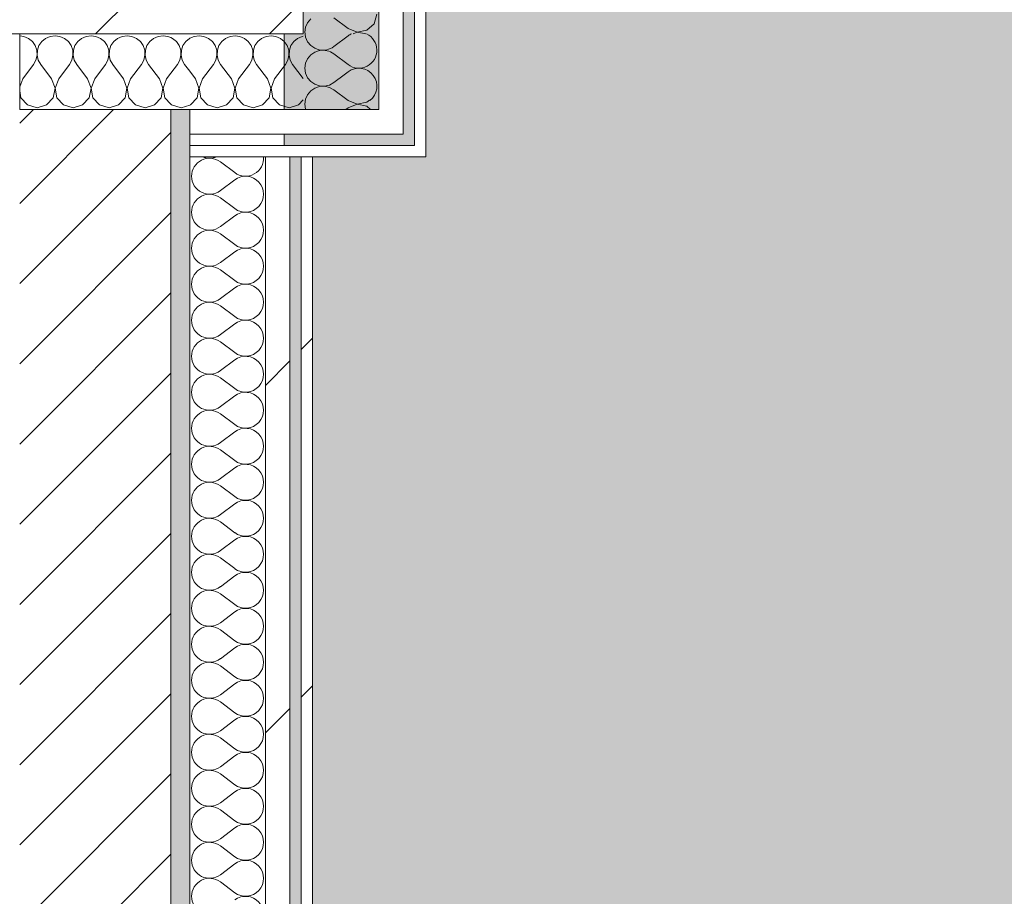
# Model space of a CAD drawing. Header units: millimetres. Extents: x -40968 to 13979, y -19284 to 4746.
# Tile 232 of 256: x -1771 to -1250, y -2095 to -1631. Entities that reach past the tile are written whole.
import ezdxf

# ---------------------------------------------------------------- set-up
doc = ezdxf.new("R2010")
doc.units = ezdxf.units.MM
doc.header["$MEASUREMENT"] = 0
doc.linetypes.add('Wipeout_Contour', pattern=[1000, 0, -1000])
for name, color, linetype in [('10_ESTR_Pilars', 7, 'Continuous'), ('12_FAÇ_Façana', 7, 'Continuous'), ('Nuevo_08_E_Envans secs', 7, 'Continuous'), ('Nuevo_14_PAV_Soft Light Grey 0554', 7, 'Continuous')]:
    doc.layers.add(name, color=color, linetype=linetype)
for name, color, linetype, lineweight in [('10_ESTR_Pilars_Pluma_Nº__28', 7, 'Continuous', 20), ('10_ESTR_Pilars_Pluma_Nº__42', 8, 'Continuous', 25), ('12_FAÇ_Façana_Pluma_Nº__2', 8, 'Continuous', 5), ('12_FAÇ_Façana_Pluma_Nº__7', 7, 'Continuous', 5), ('Nuevo_08_E_Envans secs_Pluma_Nº__1', 7, 'Continuous', 5), ('Nuevo_12_FAÇ_Façana_Pluma_Nº__1', 7, 'Continuous', 5)]:
    doc.layers.add(name, color=color, linetype=linetype, lineweight=lineweight)
for name, color, linetype, lineweight, true_color in [('12_FAÇ_Façana_Pluma_Nº__176', 7, 'Continuous', 15, 0x93a0c6), ('Nuevo_08_E_Envans secs_Pluma_Nº__102', 7, 'Continuous', 5, 0xcccccc), ('Nuevo_08_E_Envans secs_Pluma_Nº__171', 171, 'Continuous', 13, 0xaaaaff), ('Nuevo_08_E_Envans secs_Pluma_Nº__177', 7, 'Continuous', 15, 0xf7e046), ('Nuevo_14_PAV_Soft Light Grey 0554_Pluma_Nº__245', 7, 'Continuous', 13, 0xe8e8e8)]:
    doc.layers.add(name, color=color, linetype=linetype, lineweight=lineweight, true_color=true_color)
pattern_1 = [(45, (0, 0), (-183.848, 183.848), [195, -65]), (45, (7e-14, 183.85), (-183.848, 183.848), [195, -65])]

# ---------------------------------------------------------------- blocks, each defined once
blk = doc.blocks.new('Forjado_1_1', base_point=(-23046.79, -1194.06))
at = {"layer": 'Nuevo_14_PAV_Soft Light Grey 0554_Pluma_Nº__245', "linetype": 'Continuous', "lineweight": 0, "true_color": 0xe8e8e8}
h = blk.add_hatch(color=254, dxfattribs=at)
h.paths.add_polyline_path([(-23046.79, -1194.06), (-1631.11, -1193.63), (-1631.11, -6938.97), (-1556.11, -6938.97), (-1556.11, -7503.98), (-1616.26, -7503.98), (-1616.05, -11935.98), (-1564.89, -11935.98), (-1564.89, -12491.98), (-2024.11, -12491.98), (-2024.11, -12338.98), (-6997.39, -12338.98), (-6997.39, -12391.98), (-3637.68, -12391.98), (-3638.94, -13690.72), (-3644.87, -17130.96), (428.17, -17130.98), (428.89, -16788.98), (778.89, -16788.98), (778.35, -17142.97), (2622.91, -17145.82), (2623.01, -17079.79), (3389.91, -17080.98), (3389.61, -17276.98), (5489.84, -17280.21), (5489.84, -17141.49), (5763.89, -17141.49), (5763.89, -16738.98), (6378.89, -16738.98), (6378.89, -12488.98), (5778.89, -12488.98), (5779.74, -11938.87), (6782.11, -11938.85), (6782.11, -9207.42), (6082.11, -9207.42), (6016.11, -7504.98), (6016.11, -9073.42), (2073.42, -9073.42), (2073.42, -5267.32), (5998.89, -5267.32), (5998.89, -1708.98), (5884.89, -967.98), (7332.11, -967.98), (7332.11, 1999.55), (-28277.4, 1999.55), (-23028.39, 1969.01)])
h.paths.add_polyline_path([(492.89, -5267.32), (1951.42, -5267.32), (1951.42, -9073.42), (492.89, -9073.42)], flags=0)
at = {"layer": 'Nuevo_14_PAV_Soft Light Grey 0554_Pluma_Nº__245', "color": 254, "linetype": 'Continuous', "lineweight": 13, "true_color": 0xe8e8e8, "flags": 128}
blk.add_lwpolyline([(428.17, -17130.98), (-3644.87, -17130.96), (-3638.94, -13690.72), (-3637.68, -12391.98), (-6997.39, -12391.98), (-6997.39, -12338.98), (-2024.11, -12338.98), (-2024.11, -12491.98), (-1564.89, -12491.98), (-1564.89, -11935.98), (-1616.05, -11935.98), (-1616.26, -7503.98), (-1556.11, -7503.98), (-1556.11, -6938.97), (-1631.11, -6938.97), (-1631.11, -1193.63), (-23046.79, -1194.06)], dxfattribs=at)
blk = doc.blocks.new('Muro_1_1', base_point=(-1681.11, -1193.98))
at = {"layer": '12_FAÇ_Façana_Pluma_Nº__176', "linetype": 'Continuous', "lineweight": 0, "true_color": 0x495063}
blk.add_hatch(color=251, dxfattribs=at).paths.add_polyline_path([(-1681.11, -1678.98), (-1691.11, -1678.98), (-1691.11, -6988.97), (-1681.11, -6988.97)])
at = {"layer": '12_FAÇ_Façana_Pluma_Nº__2', "linetype": 'Continuous', "lineweight": 5}
h = blk.add_hatch(dxfattribs=at)
h.set_pattern_fill('Ceramic_0001', color=8, style=0, pattern_type=2)
h.set_pattern_definition([(45, (0, 0), (-21.2132, 21.2132), [])])
h.paths.add_polyline_path([(-1691.11, -1678.98), (-1771.11, -1678.98), (-1771.11, -6988.97), (-1691.11, -6988.97)])
at = {"layer": '12_FAÇ_Façana_Pluma_Nº__7', "color": 7, "linetype": 'Continuous', "lineweight": 5}
for p, q in [((-1771.11, -1638.98), (-1771.11, -1678.98)), ((-1691.11, -6988.97), (-1691.11, -1678.98))]:
    blk.add_line(p, q, dxfattribs=at)
at = {"layer": '12_FAÇ_Façana_Pluma_Nº__7', "color": 7, "linetype": 'Continuous', "lineweight": 5, "flags": 128}
blk.add_lwpolyline([(-1681.11, -6988.97), (-1681.11, -1678.98)], dxfattribs=at)
at = {"layer": 'Nuevo_12_FAÇ_Façana_Pluma_Nº__1', "color": 7, "linetype": 'Continuous', "lineweight": 5}
for p, q in [((-1771.11, -1678.98), (-1691.11, -1678.98)), ((-1691.11, -1678.98), (-1681.11, -1678.98))]:
    blk.add_line(p, q, dxfattribs=at)
blk = doc.blocks.new('*X212')
at = {"layer": 'Nuevo_08_E_Envans secs_Pluma_Nº__102', "color": 254, "linetype": 'Continuous', "lineweight": 5, "true_color": 0xcccccc}
for p, q in [((-1619.86, -1640.22), (-1619.79, -1640.7)), ((-1619.79, -1640.7), (-1618.73, -1643.1)), ((-1618.73, -1643.1), (-1617.06, -1645.13)), ((-1617.06, -1645.13), (-1614.89, -1646.61)), ((-1617.06, -1650.11), (-1618.73, -1652.14)), ((-1614.89, -1648.62), (-1617.06, -1650.11)), ((-1614.89, -1646.61), (-1612.75, -1647.34)), ((-1612.4, -1647.78), (-1614.89, -1648.62)), ((-1612.3, -1647.78), (-1612.4, -1647.78)), ((-1619.79, -1654.54), (-1620.16, -1657.14)), ((-1618.73, -1652.14), (-1619.79, -1654.54)), ((-1620.16, -1657.14), (-1619.79, -1659.75)), ((-1619.79, -1659.75), (-1618.73, -1662.15)), ((-1618.73, -1662.15), (-1617.06, -1664.17)), ((-1599.44, -1660.65), (-1604.92, -1664.76)), ((-1617.06, -1664.17), (-1614.89, -1665.66)), ((-1614.89, -1665.66), (-1612.4, -1666.5)), ((-1612.4, -1666.83), (-1614.89, -1667.67)), ((-1612.4, -1666.5), (-1609.78, -1666.63)), ((-1609.78, -1666.71), (-1612.4, -1666.83)), ((-1609.78, -1666.63), (-1607.22, -1666.03)), ((-1607.22, -1667.3), (-1609.78, -1666.71)), ((-1607.22, -1666.03), (-1604.92, -1664.76)), ((-1604.92, -1668.57), (-1607.22, -1667.3)), ((-1618.73, -1671.18), (-1619.79, -1673.59)), ((-1617.06, -1669.16), (-1618.73, -1671.18)), ((-1614.89, -1667.67), (-1617.06, -1669.16)), ((-1597.3, -1674.29), (-1604.92, -1668.57)), ((-1619.79, -1673.59), (-1620.16, -1676.19)), ((-1620.16, -1676.19), (-1619.79, -1678.79)), ((-1597.3, -1674.29), (-1592.44, -1676.15)), ((-1592.44, -1676.23), (-1597.3, -1678.1)), ((-1592.44, -1676.15), (-1587.33, -1675.19)), ((-1587.33, -1677.2), (-1592.44, -1676.23)), ((-1587.33, -1675.19), (-1586.06, -1674.03)), ((-1585.38, -1678.98), (-1587.33, -1677.2)), ((-1619.79, -1678.79), (-1619.71, -1678.98)), ((-1597.3, -1678.1), (-1598.47, -1678.98))]:
    blk.add_line(p, q, dxfattribs=at)
blk = doc.blocks.new('*X213')
at = {"layer": 'Nuevo_08_E_Envans secs_Pluma_Nº__102', "color": 254, "linetype": 'Continuous', "lineweight": 5, "true_color": 0xcccccc}
for p, q in [((-1597.3, -1640), (-1604.92, -1645.71)), ((-1597.3, -1655.24), (-1604.92, -1649.52)), ((-1597.3, -1659.05), (-1599.44, -1660.65))]:
    blk.add_line(p, q, dxfattribs=at)
for centre, start, end in [((-1610.63, -1638.1), 185.3052, 192.4793), ((-1591.59, -1647.62), 233.1301, 65.1674), ((-1591.59, -1647.62), 114.8326, 126.8699), ((-1610.63, -1638.1), 257.5207, 306.8699), ((-1610.63, -1657.14), 53.1301, 100.1789), ((-1591.59, -1666.67), 307.1783, 126.8699)]:
    blk.add_arc(centre, 9.52, start, end, dxfattribs=at)
blk = doc.blocks.new('*X214')
at = {"layer": 'Nuevo_08_E_Envans secs_Pluma_Nº__102', "color": 254, "linetype": 'Continuous', "lineweight": 5, "true_color": 0xcccccc}
for p, q in [((-1597.3, -1636.19), (-1604.92, -1630.48)), ((-1583.48, -1633.58), (-1582.06, -1628.57)), ((-1619.79, -1635.49), (-1620.16, -1638.1)), ((-1618.73, -1633.09), (-1619.79, -1635.49)), ((-1617.06, -1631.06), (-1618.73, -1633.09)), ((-1587.33, -1637.09), (-1583.48, -1633.58)), ((-1620.16, -1638.1), (-1620.03, -1638.98)), ((-1597.3, -1636.19), (-1592.44, -1638.06)), ((-1592.44, -1638.13), (-1594.63, -1638.98)), ((-1592.44, -1638.06), (-1587.33, -1637.09)), ((-1587.99, -1638.98), (-1592.44, -1638.13))]:
    blk.add_line(p, q, dxfattribs=at)
blk = doc.blocks.new('Muro_85_1', base_point=(-1621.11, -1703.98))
at = {"layer": 'Nuevo_08_E_Envans secs', "color": 7, "lineweight": 20}
blk.add_blockref('*X212', (0, 0), dxfattribs=at)
at = {"color": 254, "linetype": 'Wipeout_Contour', "lineweight": 0, "ltscale": 6928.927226}
blk.add_wipeout([(-1581.11, -1678.98), (-1581.11, -1691.98), (-1568.11, -1691.98)], dxfattribs=at).dxf.layer = 'Nuevo_08_E_Envans secs'
at = {"color": 254, "linetype": 'Wipeout_Contour', "lineweight": 0, "ltscale": 6926.505212}
blk.add_wipeout([(-1562.11, -1697.98), (-1562.11, -1703.98), (-1556.11, -1703.98)], dxfattribs=at).dxf.layer = 'Nuevo_08_E_Envans secs'
at = {"layer": 'Nuevo_08_E_Envans secs_Pluma_Nº__171', "linetype": 'Continuous', "lineweight": 13, "true_color": 0xaaaaff}
h = blk.add_hatch(dxfattribs=at)
h.set_pattern_fill('Panellat_HPL_0001', color=161, style=0, pattern_type=2)
h.set_pattern_definition(pattern_1)
h.paths.add_polyline_path([(-1562.11, -1697.98), (-1562.11, -1703.98), (-1556.11, -1703.98)])
at = {"layer": 'Nuevo_08_E_Envans secs_Pluma_Nº__177', "linetype": 'Continuous', "lineweight": 15, "true_color": 0xf7e046}
h = blk.add_hatch(dxfattribs=at)
h.set_pattern_fill('Panellat_HPL_0001', color=53, style=0, pattern_type=2)
h.set_pattern_definition(pattern_1)
h.paths.add_polyline_path([(-1581.11, -1678.98), (-1581.11, -1691.98), (-1568.11, -1691.98)])
at = {"color": 254, "linetype": 'Wipeout_Contour', "lineweight": 0, "ltscale": 6910.504996}
blk.add_wipeout([(-1568.11, -1678.98), (-1581.11, -1678.98), (-1568.11, -1691.98)], dxfattribs=at).dxf.layer = 'Nuevo_08_E_Envans secs'
at = {"color": 254, "linetype": 'Wipeout_Contour', "lineweight": 0, "ltscale": 6917.966468}
blk.add_wipeout([(-1556.11, -1697.98), (-1562.11, -1697.98), (-1556.11, -1703.98)], dxfattribs=at).dxf.layer = 'Nuevo_08_E_Envans secs'
at = {"layer": 'Nuevo_08_E_Envans secs_Pluma_Nº__171', "linetype": 'Continuous', "lineweight": 13, "true_color": 0xaaaaff}
h = blk.add_hatch(dxfattribs=at)
h.set_pattern_fill('Panellat_HPL_0001', color=161, style=0, pattern_type=2)
h.set_pattern_definition(pattern_1)
h.paths.add_polyline_path([(-1556.11, -1697.98), (-1562.11, -1697.98), (-1556.11, -1703.98)])
at = {"layer": 'Nuevo_08_E_Envans secs_Pluma_Nº__177', "linetype": 'Continuous', "lineweight": 15, "true_color": 0xf7e046}
h = blk.add_hatch(dxfattribs=at)
h.set_pattern_fill('Panellat_HPL_0001', color=53, style=0, pattern_type=2)
h.set_pattern_definition(pattern_1)
h.paths.add_polyline_path([(-1568.11, -1678.98), (-1581.11, -1678.98), (-1568.11, -1691.98)])
at = {"layer": 'Nuevo_08_E_Envans secs_Pluma_Nº__1', "color": 7, "linetype": 'Continuous', "lineweight": 5}
blk.add_line((-1581.11, -1691.98), (-1568.11, -1691.98), dxfattribs=at)
at = {"layer": 'Nuevo_08_E_Envans secs_Pluma_Nº__1', "color": 7, "linetype": 'Continuous', "lineweight": 5, "flags": 128}
blk.add_lwpolyline([(-1556.11, -1703.98), (-1562.11, -1703.98)], dxfattribs=at)
at = {"color": 254, "linetype": 'Wipeout_Contour', "lineweight": 0, "ltscale": 8370.984861}
blk.add_wipeout([(-1568.11, -1033.98), (-1581.11, -1033.98), (-1581.11, -1678.98), (-1568.11, -1678.98)], dxfattribs=at).dxf.layer = 'Nuevo_08_E_Envans secs'
at = {"color": 254, "linetype": 'Wipeout_Contour', "lineweight": 0, "ltscale": 8351.862043}
blk.add_wipeout([(-1556.11, -1033.98), (-1562.11, -1033.98), (-1562.11, -1697.98), (-1556.11, -1697.98)], dxfattribs=at).dxf.layer = 'Nuevo_08_E_Envans secs'
at = {"layer": 'Nuevo_08_E_Envans secs_Pluma_Nº__171', "linetype": 'Continuous', "lineweight": 13, "true_color": 0xaaaaff}
h = blk.add_hatch(dxfattribs=at)
h.set_pattern_fill('Panellat_HPL_0001', color=161, style=0, pattern_type=2)
h.set_pattern_definition(pattern_1)
h.paths.add_polyline_path([(-1556.11, -1033.98), (-1562.11, -1033.98), (-1562.11, -1697.98), (-1556.11, -1697.98)])
at = {"layer": 'Nuevo_08_E_Envans secs_Pluma_Nº__177', "linetype": 'Continuous', "lineweight": 15, "true_color": 0xf7e046}
h = blk.add_hatch(dxfattribs=at)
h.set_pattern_fill('Panellat_HPL_0001', color=53, style=0, pattern_type=2)
h.set_pattern_definition(pattern_1)
h.paths.add_polyline_path([(-1568.11, -1033.98), (-1581.11, -1033.98), (-1581.11, -1678.98), (-1568.11, -1678.98)])
at = {"layer": 'Nuevo_08_E_Envans secs_Pluma_Nº__1', "color": 7, "linetype": 'Continuous', "lineweight": 5}
for p, q in [((-1581.11, -1638.98), (-1581.11, -1033.98)), ((-1568.11, -1678.98), (-1568.11, -1033.98)), ((-1562.11, -1691.98), (-1562.11, -1033.98)), ((-1581.11, -1678.98), (-1581.11, -1638.98)), ((-1621.11, -1678.98), (-1581.11, -1678.98)), ((-1568.11, -1691.98), (-1568.11, -1678.98)), ((-1562.11, -1697.98), (-1562.11, -1691.98)), ((-1568.11, -1697.98), (-1562.11, -1697.98))]:
    blk.add_line(p, q, dxfattribs=at)
at = {"layer": 'Nuevo_08_E_Envans secs_Pluma_Nº__1', "color": 7, "linetype": 'Continuous', "lineweight": 5, "flags": 128}
blk.add_lwpolyline([(-1556.11, -1703.98), (-1556.11, -1033.98)], dxfattribs=at)
at = {"layer": 'Nuevo_08_E_Envans secs', "color": 7, "lineweight": 20}
for name in ['*X214', '*X213']:
    blk.add_blockref(name, (0, 0), dxfattribs=at)
blk = doc.blocks.new('*X359')
at = {"layer": 'Nuevo_08_E_Envans secs_Pluma_Nº__102', "color": 254, "linetype": 'Continuous', "lineweight": 5, "true_color": 0xcccccc}
for p, q in [((-1657.3, -1712.38), (-1664.92, -1706.67)), ((-1657.3, -1716.19), (-1664.92, -1721.9)), ((-1657.3, -1731.43), (-1664.92, -1725.71)), ((-1657.3, -1735.24), (-1664.92, -1740.95)), ((-1657.3, -1750.48), (-1664.92, -1744.76)), ((-1657.3, -1754.29), (-1664.92, -1760)), ((-1657.3, -1769.52), (-1664.92, -1763.81)), ((-1657.3, -1773.33), (-1664.92, -1779.05)), ((-1657.3, -1788.57), (-1664.92, -1782.86)), ((-1657.3, -1792.38), (-1664.92, -1798.1)), ((-1657.3, -1807.62), (-1664.92, -1801.9)), ((-1657.3, -1811.43), (-1664.92, -1817.14)), ((-1657.3, -1826.67), (-1664.92, -1820.95)), ((-1657.3, -1830.48), (-1664.92, -1836.19)), ((-1657.3, -1845.71), (-1664.92, -1840)), ((-1657.3, -1849.52), (-1664.92, -1855.24)), ((-1657.3, -1864.76), (-1664.92, -1859.05)), ((-1657.3, -1868.57), (-1664.92, -1874.29)), ((-1657.3, -1883.81), (-1664.92, -1878.1)), ((-1657.3, -1887.62), (-1664.92, -1893.33)), ((-1657.3, -1902.86), (-1664.92, -1897.14)), ((-1657.3, -1906.67), (-1664.92, -1912.38)), ((-1657.3, -1921.9), (-1664.92, -1916.19)), ((-1657.3, -1925.71), (-1664.92, -1931.43)), ((-1657.3, -1940.95), (-1664.92, -1935.24)), ((-1657.3, -1944.76), (-1664.92, -1950.48)), ((-1657.3, -1960), (-1664.92, -1954.29)), ((-1657.3, -1963.81), (-1664.92, -1969.52)), ((-1657.3, -1979.05), (-1664.92, -1973.33)), ((-1657.3, -1982.86), (-1664.92, -1988.57)), ((-1657.3, -1998.1), (-1664.92, -1992.38)), ((-1657.3, -2001.9), (-1664.92, -2007.62)), ((-1657.3, -2017.14), (-1664.92, -2011.43)), ((-1657.3, -2020.95), (-1664.92, -2026.67)), ((-1657.3, -2036.19), (-1664.92, -2030.48)), ((-1657.3, -2040), (-1664.92, -2045.71)), ((-1657.3, -2055.24), (-1664.92, -2049.52)), ((-1657.3, -2059.05), (-1664.92, -2064.76)), ((-1657.3, -2074.29), (-1664.92, -2068.57)), ((-1657.3, -2078.1), (-1664.92, -2083.81)), ((-1657.3, -2093.33), (-1664.92, -2087.62))]:
    blk.add_line(p, q, dxfattribs=at)
for centre, start, end in [((-1670.63, -1714.29), 53.1301, 180), ((-1670.63, -1695.24), 246.5577, 293.4423), ((-1651.59, -1704.76), 233.1301, 4.7345), ((-1670.63, -1714.29), 180, 306.8699), ((-1651.59, -1723.81), 233.1301, 126.8699), ((-1670.63, -1733.33), 53.1301, 180), ((-1670.63, -1733.33), 180, 306.8699), ((-1651.59, -1742.86), 233.1301, 126.8699), ((-1670.63, -1752.38), 53.1301, 180), ((-1670.63, -1752.38), 180, 306.8699), ((-1651.59, -1761.9), 233.1301, 126.8699), ((-1670.63, -1771.43), 53.1301, 180), ((-1670.63, -1771.43), 180, 306.8699), ((-1651.59, -1780.95), 233.1301, 126.8699), ((-1670.63, -1790.48), 53.1301, 180), ((-1670.63, -1790.48), 180, 306.8699), ((-1651.59, -1800), 233.1301, 126.8699), ((-1670.63, -1809.52), 53.1301, 180), ((-1670.63, -1809.52), 180, 306.8699), ((-1651.59, -1819.05), 233.1301, 126.8699), ((-1670.63, -1828.57), 53.1301, 180), ((-1670.63, -1828.57), 180, 306.8699), ((-1651.59, -1838.1), 233.1301, 126.8699), ((-1670.63, -1847.62), 53.1301, 180), ((-1670.63, -1847.62), 180, 306.8699), ((-1651.59, -1857.14), 233.1301, 126.8699), ((-1670.63, -1866.67), 53.1301, 180), ((-1670.63, -1866.67), 180, 306.8699), ((-1651.59, -1876.19), 233.1301, 126.8699), ((-1670.63, -1885.71), 53.1301, 180), ((-1670.63, -1885.71), 180, 306.8699), ((-1651.59, -1895.24), 233.1301, 126.8699), ((-1670.63, -1904.76), 53.1301, 180), ((-1670.63, -1904.76), 180, 306.8699), ((-1651.59, -1914.29), 233.1301, 126.8699), ((-1670.63, -1923.81), 53.1301, 180), ((-1670.63, -1923.81), 180, 306.8699), ((-1651.59, -1933.33), 233.1301, 126.8699), ((-1670.63, -1942.86), 53.1301, 180), ((-1670.63, -1942.86), 180, 306.8699), ((-1651.59, -1952.38), 233.1301, 126.8699), ((-1670.63, -1961.9), 53.1301, 180), ((-1670.63, -1961.9), 180, 306.8699), ((-1651.59, -1971.43), 233.1301, 126.8699), ((-1670.63, -1980.95), 53.1301, 180), ((-1670.63, -1980.95), 180, 306.8699), ((-1651.59, -1990.48), 233.1301, 126.8699), ((-1670.63, -2000), 53.1301, 180), ((-1670.63, -2000), 180, 306.8699), ((-1651.59, -2009.52), 233.1301, 126.8699), ((-1670.63, -2019.05), 53.1301, 180), ((-1670.63, -2019.05), 180, 306.8699), ((-1651.59, -2028.57), 233.1301, 126.8699), ((-1670.63, -2038.1), 53.1301, 180), ((-1670.63, -2038.1), 180, 306.8699), ((-1651.59, -2047.62), 233.1301, 126.8699), ((-1670.63, -2057.14), 53.1301, 180), ((-1670.63, -2057.14), 180, 306.8699), ((-1651.59, -2066.67), 233.1301, 126.8699), ((-1670.63, -2076.19), 53.1301, 180), ((-1670.63, -2076.19), 180, 306.8699), ((-1651.59, -2085.71), 233.1301, 126.8699), ((-1670.63, -2095.24), 53.1301, 180), ((-1670.63, -2095.24), 180, 306.8699), ((-1651.59, -2104.76), 233.1301, 126.8699)]:
    blk.add_arc(centre, 9.52, start, end, dxfattribs=at)
blk = doc.blocks.new('Muro_120_1', base_point=(-1616.11, -6988.97))
at = {"layer": 'Nuevo_08_E_Envans secs_Pluma_Nº__1', "color": 7, "linetype": 'Continuous', "lineweight": 5, "flags": 128}
blk.add_lwpolyline([(-1681.11, -1703.98), (-1681.11, -6988.97)], dxfattribs=at)
at = {"color": 254, "linetype": 'Wipeout_Contour', "lineweight": 0, "ltscale": 19077.207977}
blk.add_wipeout([(-1628.11, -6988.97), (-1628.11, -1703.98), (-1641.11, -1703.98), (-1641.11, -6988.97)], dxfattribs=at).dxf.layer = 'Nuevo_08_E_Envans secs'
at = {"color": 254, "linetype": 'Wipeout_Contour', "lineweight": 0, "ltscale": 19048.763385}
blk.add_wipeout([(-1616.11, -6988.97), (-1616.11, -1703.98), (-1622.11, -1703.98), (-1622.11, -6988.97)], dxfattribs=at).dxf.layer = 'Nuevo_08_E_Envans secs'
at = {"layer": 'Nuevo_08_E_Envans secs_Pluma_Nº__171', "linetype": 'Continuous', "lineweight": 13, "true_color": 0xaaaaff}
h = blk.add_hatch(dxfattribs=at)
h.set_pattern_fill('Panellat_HPL_0001', color=161, style=0, pattern_type=2)
h.set_pattern_definition(pattern_1)
h.paths.add_polyline_path([(-1616.11, -6988.97), (-1616.11, -1703.98), (-1622.11, -1703.98), (-1622.11, -6988.97)])
at = {"layer": 'Nuevo_08_E_Envans secs_Pluma_Nº__177', "linetype": 'Continuous', "lineweight": 15, "true_color": 0xf7e046}
h = blk.add_hatch(dxfattribs=at)
h.set_pattern_fill('Panellat_HPL_0001', color=53, style=0, pattern_type=2)
h.set_pattern_definition(pattern_1)
h.paths.add_polyline_path([(-1628.11, -6988.97), (-1628.11, -1703.98), (-1641.11, -1703.98), (-1641.11, -6988.97)])
at = {"layer": 'Nuevo_08_E_Envans secs_Pluma_Nº__1', "color": 7, "linetype": 'Continuous', "lineweight": 5}
for p, q in [((-1641.11, -6988.97), (-1641.11, -1703.98)), ((-1628.11, -6988.97), (-1628.11, -1703.98)), ((-1622.11, -6988.97), (-1622.11, -1703.98))]:
    blk.add_line(p, q, dxfattribs=at)
at = {"layer": 'Nuevo_08_E_Envans secs_Pluma_Nº__1', "color": 7, "linetype": 'Continuous', "lineweight": 5, "flags": 128}
for points in [[(-1641.11, -1703.98), (-1681.11, -1703.98)], [(-1628.11, -1703.98), (-1641.11, -1703.98)], [(-1622.11, -1703.98), (-1628.11, -1703.98)], [(-1616.11, -1703.98), (-1622.11, -1703.98)], [(-1616.11, -6988.97), (-1616.11, -1703.98)]]:
    blk.add_lwpolyline(points, dxfattribs=at)
at = {"layer": 'Nuevo_08_E_Envans secs', "color": 7, "lineweight": 20}
blk.add_blockref('*X359', (0, 0), dxfattribs=at)
blk = doc.blocks.new('*X365')
at = {"layer": 'Nuevo_08_E_Envans secs_Pluma_Nº__102', "color": 254, "linetype": 'Continuous', "lineweight": 5, "true_color": 0xcccccc}
for p, q in [((-1690.23, -1641.35), (-1691.11, -1640.96)), ((-1688.21, -1643.03), (-1690.23, -1641.35)), ((-1681.2, -1641.35), (-1683.22, -1643.03)), ((-1681.11, -1641.31), (-1681.2, -1641.35)), ((-1686.72, -1645.19), (-1688.21, -1643.03)), ((-1685.88, -1647.68), (-1686.72, -1645.19)), ((-1684.71, -1645.19), (-1685.55, -1647.68)), ((-1683.22, -1643.03), (-1684.71, -1645.19)), ((-1686.35, -1652.87), (-1685.75, -1650.31)), ((-1685.75, -1650.31), (-1685.88, -1647.68)), ((-1685.55, -1647.68), (-1685.68, -1650.31)), ((-1685.68, -1650.31), (-1685.08, -1652.87)), ((-1691.11, -1659.82), (-1687.62, -1655.17)), ((-1687.62, -1655.17), (-1686.35, -1652.87)), ((-1685.08, -1652.87), (-1683.81, -1655.17)), ((-1681.11, -1658.77), (-1683.81, -1655.17)), ((-1691.11, -1676.18), (-1690.72, -1676.6)), ((-1690.72, -1676.6), (-1685.71, -1678.02)), ((-1685.71, -1678.02), (-1681.11, -1676.72))]:
    blk.add_line(p, q, dxfattribs=at)
blk = doc.blocks.new('*X366')
at = {"layer": 'Nuevo_08_E_Envans secs_Pluma_Nº__102', "color": 254, "linetype": 'Continuous', "lineweight": 5, "true_color": 0xcccccc}
for p, q in [((-1768.83, -1640.29), (-1771.11, -1639.97)), ((-1766.42, -1641.35), (-1768.83, -1640.29)), ((-1764.4, -1643.03), (-1766.42, -1641.35)), ((-1757.39, -1641.35), (-1759.41, -1643.03)), ((-1754.98, -1640.29), (-1757.39, -1641.35)), ((-1752.38, -1639.93), (-1754.98, -1640.29)), ((-1749.78, -1640.29), (-1752.38, -1639.93)), ((-1747.37, -1641.35), (-1749.78, -1640.29)), ((-1745.35, -1643.03), (-1747.37, -1641.35)), ((-1738.34, -1641.35), (-1740.36, -1643.03)), ((-1735.94, -1640.29), (-1738.34, -1641.35)), ((-1733.33, -1639.93), (-1735.94, -1640.29)), ((-1730.73, -1640.29), (-1733.33, -1639.93)), ((-1728.33, -1641.35), (-1730.73, -1640.29)), ((-1726.3, -1643.03), (-1728.33, -1641.35)), ((-1719.29, -1641.35), (-1721.32, -1643.03)), ((-1716.89, -1640.29), (-1719.29, -1641.35)), ((-1714.29, -1639.93), (-1716.89, -1640.29)), ((-1711.68, -1640.29), (-1714.29, -1639.93)), ((-1709.28, -1641.35), (-1711.68, -1640.29)), ((-1707.26, -1643.03), (-1709.28, -1641.35)), ((-1700.25, -1641.35), (-1702.27, -1643.03)), ((-1697.84, -1640.29), (-1700.25, -1641.35)), ((-1695.24, -1639.93), (-1697.84, -1640.29)), ((-1692.64, -1640.29), (-1695.24, -1639.93)), ((-1691.11, -1640.96), (-1692.64, -1640.29)), ((-1762.91, -1645.19), (-1764.4, -1643.03)), ((-1762.07, -1647.68), (-1762.91, -1645.19)), ((-1760.9, -1645.19), (-1761.74, -1647.68)), ((-1759.41, -1643.03), (-1760.9, -1645.19)), ((-1743.86, -1645.19), (-1745.35, -1643.03)), ((-1743.02, -1647.68), (-1743.86, -1645.19)), ((-1741.85, -1645.19), (-1742.69, -1647.68)), ((-1740.36, -1643.03), (-1741.85, -1645.19)), ((-1724.81, -1645.19), (-1726.3, -1643.03)), ((-1723.98, -1647.68), (-1724.81, -1645.19)), ((-1722.8, -1645.19), (-1723.64, -1647.68)), ((-1721.32, -1643.03), (-1722.8, -1645.19)), ((-1705.77, -1645.19), (-1707.26, -1643.03)), ((-1704.93, -1647.68), (-1705.77, -1645.19)), ((-1703.76, -1645.19), (-1704.6, -1647.68)), ((-1702.27, -1643.03), (-1703.76, -1645.19)), ((-1762.54, -1652.87), (-1761.94, -1650.31)), ((-1761.94, -1650.31), (-1762.07, -1647.68)), ((-1761.74, -1647.68), (-1761.87, -1650.31)), ((-1761.87, -1650.31), (-1761.27, -1652.87)), ((-1743.49, -1652.87), (-1742.9, -1650.31)), ((-1742.9, -1650.31), (-1743.02, -1647.68)), ((-1742.69, -1647.68), (-1742.82, -1650.31)), ((-1742.82, -1650.31), (-1742.22, -1652.87)), ((-1724.44, -1652.87), (-1723.85, -1650.31)), ((-1723.85, -1650.31), (-1723.98, -1647.68)), ((-1723.64, -1647.68), (-1723.77, -1650.31)), ((-1723.77, -1650.31), (-1723.18, -1652.87)), ((-1705.4, -1652.87), (-1704.8, -1650.31)), ((-1704.8, -1650.31), (-1704.93, -1647.68)), ((-1704.6, -1647.68), (-1704.72, -1650.31)), ((-1704.72, -1650.31), (-1704.13, -1652.87)), ((-1769.52, -1662.79), (-1763.81, -1655.17)), ((-1763.81, -1655.17), (-1762.54, -1652.87)), ((-1761.27, -1652.87), (-1760, -1655.17)), ((-1754.29, -1662.79), (-1760, -1655.17)), ((-1750.48, -1662.79), (-1744.76, -1655.17)), ((-1744.76, -1655.17), (-1743.49, -1652.87)), ((-1742.22, -1652.87), (-1740.95, -1655.17)), ((-1735.24, -1662.79), (-1740.95, -1655.17)), ((-1731.43, -1662.79), (-1725.71, -1655.17)), ((-1725.71, -1655.17), (-1724.44, -1652.87)), ((-1723.18, -1652.87), (-1721.9, -1655.17)), ((-1716.19, -1662.79), (-1721.9, -1655.17)), ((-1712.38, -1662.79), (-1706.67, -1655.17)), ((-1706.67, -1655.17), (-1705.4, -1652.87)), ((-1704.13, -1652.87), (-1702.86, -1655.17)), ((-1697.14, -1662.79), (-1702.86, -1655.17)), ((-1693.33, -1662.79), (-1691.11, -1659.82)), ((-1769.52, -1662.79), (-1771.11, -1666.91)), ((-1752.42, -1667.64), (-1754.29, -1662.79)), ((-1750.48, -1662.79), (-1752.34, -1667.64)), ((-1733.37, -1667.64), (-1735.24, -1662.79)), ((-1731.43, -1662.79), (-1733.29, -1667.64)), ((-1714.32, -1667.64), (-1716.19, -1662.79)), ((-1712.38, -1662.79), (-1714.25, -1667.64)), ((-1695.28, -1667.64), (-1697.14, -1662.79)), ((-1693.33, -1662.79), (-1695.2, -1667.64)), ((-1771.11, -1669.13), (-1770.42, -1672.76)), ((-1753.39, -1672.76), (-1752.42, -1667.64)), ((-1752.34, -1667.64), (-1751.38, -1672.76)), ((-1734.34, -1672.76), (-1733.37, -1667.64)), ((-1733.29, -1667.64), (-1732.33, -1672.76)), ((-1715.29, -1672.76), (-1714.32, -1667.64)), ((-1714.25, -1667.64), (-1713.28, -1672.76)), ((-1696.24, -1672.76), (-1695.28, -1667.64)), ((-1695.2, -1667.64), (-1694.23, -1672.76)), ((-1770.42, -1672.76), (-1766.91, -1676.6)), ((-1766.91, -1676.6), (-1761.9, -1678.02)), ((-1761.9, -1678.02), (-1756.9, -1676.6)), ((-1756.9, -1676.6), (-1753.39, -1672.76)), ((-1751.38, -1672.76), (-1747.86, -1676.6)), ((-1747.86, -1676.6), (-1742.86, -1678.02)), ((-1742.86, -1678.02), (-1737.85, -1676.6)), ((-1737.85, -1676.6), (-1734.34, -1672.76)), ((-1732.33, -1672.76), (-1728.82, -1676.6)), ((-1728.82, -1676.6), (-1723.81, -1678.02)), ((-1723.81, -1678.02), (-1718.8, -1676.6)), ((-1718.8, -1676.6), (-1715.29, -1672.76)), ((-1713.28, -1672.76), (-1709.77, -1676.6)), ((-1709.77, -1676.6), (-1704.76, -1678.02)), ((-1704.76, -1678.02), (-1699.75, -1676.6)), ((-1699.75, -1676.6), (-1696.24, -1672.76)), ((-1694.23, -1672.76), (-1691.11, -1676.18))]:
    blk.add_line(p, q, dxfattribs=at)
blk = doc.blocks.new('*X367')
at = {"layer": 'Nuevo_08_E_Envans secs_Pluma_Nº__102', "color": 254, "linetype": 'Continuous', "lineweight": 5, "true_color": 0xcccccc}
for p, q in [((-1678.79, -1640.29), (-1681.11, -1641.31)), ((-1676.19, -1639.93), (-1678.79, -1640.29)), ((-1673.59, -1640.29), (-1676.19, -1639.93)), ((-1671.18, -1641.35), (-1673.59, -1640.29)), ((-1669.16, -1643.03), (-1671.18, -1641.35)), ((-1662.15, -1641.35), (-1664.17, -1643.03)), ((-1659.75, -1640.29), (-1662.15, -1641.35)), ((-1657.14, -1639.93), (-1659.75, -1640.29)), ((-1654.54, -1640.29), (-1657.14, -1639.93)), ((-1652.14, -1641.35), (-1654.54, -1640.29)), ((-1650.11, -1643.03), (-1652.14, -1641.35)), ((-1643.1, -1641.35), (-1645.13, -1643.03)), ((-1640.7, -1640.29), (-1643.1, -1641.35)), ((-1638.1, -1639.93), (-1640.7, -1640.29)), ((-1635.49, -1640.29), (-1638.1, -1639.93)), ((-1633.09, -1641.35), (-1635.49, -1640.29)), ((-1631.06, -1643.03), (-1633.09, -1641.35)), ((-1624.05, -1641.35), (-1626.08, -1643.03)), ((-1621.65, -1640.29), (-1624.05, -1641.35)), ((-1621.11, -1640.22), (-1621.65, -1640.29)), ((-1667.67, -1645.19), (-1669.16, -1643.03)), ((-1666.83, -1647.68), (-1667.67, -1645.19)), ((-1665.66, -1645.19), (-1666.5, -1647.68)), ((-1664.17, -1643.03), (-1665.66, -1645.19)), ((-1648.62, -1645.19), (-1650.11, -1643.03)), ((-1647.78, -1647.68), (-1648.62, -1645.19)), ((-1646.61, -1645.19), (-1647.45, -1647.68)), ((-1645.13, -1643.03), (-1646.61, -1645.19)), ((-1629.58, -1645.19), (-1631.06, -1643.03)), ((-1628.74, -1647.68), (-1629.58, -1645.19)), ((-1627.57, -1645.19), (-1628.41, -1647.68)), ((-1626.08, -1643.03), (-1627.57, -1645.19)), ((-1667.3, -1652.87), (-1666.71, -1650.31)), ((-1666.71, -1650.31), (-1666.83, -1647.68)), ((-1666.5, -1647.68), (-1666.63, -1650.31)), ((-1666.63, -1650.31), (-1666.03, -1652.87)), ((-1648.25, -1652.87), (-1647.66, -1650.31)), ((-1647.66, -1650.31), (-1647.78, -1647.68)), ((-1647.45, -1647.68), (-1647.58, -1650.31)), ((-1647.58, -1650.31), (-1646.99, -1652.87)), ((-1629.2, -1652.87), (-1628.61, -1650.31)), ((-1628.61, -1650.31), (-1628.74, -1647.68)), ((-1628.41, -1647.68), (-1628.53, -1650.31)), ((-1628.53, -1650.31), (-1627.94, -1652.87)), ((-1674.29, -1662.79), (-1668.57, -1655.17)), ((-1668.57, -1655.17), (-1667.3, -1652.87)), ((-1666.03, -1652.87), (-1664.76, -1655.17)), ((-1659.05, -1662.79), (-1664.76, -1655.17)), ((-1655.24, -1662.79), (-1649.52, -1655.17)), ((-1649.52, -1655.17), (-1648.25, -1652.87)), ((-1646.99, -1652.87), (-1645.71, -1655.17)), ((-1640, -1662.79), (-1645.71, -1655.17)), ((-1636.19, -1662.79), (-1630.48, -1655.17)), ((-1630.48, -1655.17), (-1629.2, -1652.87)), ((-1627.94, -1652.87), (-1626.67, -1655.17)), ((-1621.11, -1662.58), (-1626.67, -1655.17)), ((-1678.1, -1662.79), (-1681.11, -1658.77)), ((-1676.23, -1667.64), (-1678.1, -1662.79)), ((-1674.29, -1662.79), (-1676.15, -1667.64)), ((-1657.18, -1667.64), (-1659.05, -1662.79)), ((-1655.24, -1662.79), (-1657.1, -1667.64)), ((-1638.13, -1667.64), (-1640, -1662.79)), ((-1636.19, -1662.79), (-1638.06, -1667.64)), ((-1677.2, -1672.76), (-1676.23, -1667.64)), ((-1676.15, -1667.64), (-1675.19, -1672.76)), ((-1658.15, -1672.76), (-1657.18, -1667.64)), ((-1657.1, -1667.64), (-1656.14, -1672.76)), ((-1639.1, -1672.76), (-1638.13, -1667.64)), ((-1638.06, -1667.64), (-1637.09, -1672.76)), ((-1681.11, -1676.72), (-1680.71, -1676.6)), ((-1680.71, -1676.6), (-1677.2, -1672.76)), ((-1675.19, -1672.76), (-1671.67, -1676.6)), ((-1671.67, -1676.6), (-1666.67, -1678.02)), ((-1666.67, -1678.02), (-1661.66, -1676.6)), ((-1661.66, -1676.6), (-1658.15, -1672.76)), ((-1656.14, -1672.76), (-1652.63, -1676.6)), ((-1652.63, -1676.6), (-1647.62, -1678.02)), ((-1647.62, -1678.02), (-1642.61, -1676.6)), ((-1642.61, -1676.6), (-1639.1, -1672.76)), ((-1637.09, -1672.76), (-1633.58, -1676.6)), ((-1633.58, -1676.6), (-1628.57, -1678.02)), ((-1628.57, -1678.02), (-1623.56, -1676.6)), ((-1623.56, -1676.6), (-1621.11, -1673.91))]:
    blk.add_line(p, q, dxfattribs=at)
blk = doc.blocks.new('Muro_123_1', base_point=(-1681.11, -1703.98))
at = {"layer": '12_FAÇ_Façana_Pluma_Nº__7', "color": 7, "linetype": 'Continuous', "lineweight": 5}
blk.add_line((-1771.11, -1638.98), (-1771.11, -1678.98), dxfattribs=at)
at = {"layer": 'Nuevo_12_FAÇ_Façana_Pluma_Nº__1', "color": 7, "linetype": 'Continuous', "lineweight": 5}
blk.add_line((-1771.11, -1678.98), (-1691.11, -1678.98), dxfattribs=at)
at = {"layer": 'Nuevo_08_E_Envans secs', "color": 7, "lineweight": 20}
for name in ['*X366', '*X365']:
    blk.add_blockref(name, (0, 0), dxfattribs=at)
at = {"color": 254, "linetype": 'Wipeout_Contour', "lineweight": 0, "ltscale": 9401.925798}
blk.add_wipeout([(-1562.11, -1697.98), (-1681.11, -1697.98), (-1681.11, -1703.98), (-1562.11, -1703.98)], dxfattribs=at).dxf.layer = 'Nuevo_08_E_Envans secs'
at = {"layer": 'Nuevo_08_E_Envans secs_Pluma_Nº__171', "linetype": 'Continuous', "lineweight": 13, "true_color": 0xaaaaff}
h = blk.add_hatch(dxfattribs=at)
h.set_pattern_fill('Panellat_HPL_0001', color=161, style=0, pattern_type=2)
h.set_pattern_definition(pattern_1)
h.paths.add_polyline_path([(-1562.11, -1697.98), (-1681.11, -1697.98), (-1681.11, -1703.98), (-1562.11, -1703.98)])
at = {"layer": 'Nuevo_08_E_Envans secs_Pluma_Nº__1', "color": 7, "linetype": 'Continuous', "lineweight": 5}
for p, q in [((-1681.11, -1697.98), (-1568.11, -1697.98)), ((-1568.11, -1697.98), (-1562.11, -1697.98))]:
    blk.add_line(p, q, dxfattribs=at)
at = {"layer": 'Nuevo_08_E_Envans secs_Pluma_Nº__1', "color": 7, "linetype": 'Continuous', "lineweight": 5, "flags": 128}
for points in [[(-1681.11, -1703.98), (-1681.11, -1697.98)], [(-1681.11, -1703.98), (-1562.11, -1703.98)]]:
    blk.add_lwpolyline(points, dxfattribs=at)
at = {"color": 254, "linetype": 'Wipeout_Contour', "lineweight": 0, "ltscale": 9383.073293}
blk.add_wipeout([(-1581.11, -1678.98), (-1681.11, -1678.98), (-1681.11, -1691.98), (-1581.11, -1691.98)], dxfattribs=at).dxf.layer = 'Nuevo_08_E_Envans secs'
at = {"layer": 'Nuevo_08_E_Envans secs_Pluma_Nº__177', "linetype": 'Continuous', "lineweight": 15, "true_color": 0xf7e046}
h = blk.add_hatch(dxfattribs=at)
h.set_pattern_fill('Panellat_HPL_0001', color=53, style=0, pattern_type=2)
h.set_pattern_definition(pattern_1)
h.paths.add_polyline_path([(-1581.11, -1678.98), (-1681.11, -1678.98), (-1681.11, -1691.98), (-1581.11, -1691.98)])
at = {"layer": 'Nuevo_08_E_Envans secs_Pluma_Nº__1', "color": 7, "linetype": 'Continuous', "lineweight": 5}
for p, q in [((-1681.11, -1678.98), (-1621.11, -1678.98)), ((-1621.11, -1678.98), (-1581.11, -1678.98)), ((-1681.11, -1691.98), (-1581.11, -1691.98)), ((-1581.11, -1691.98), (-1568.11, -1691.98))]:
    blk.add_line(p, q, dxfattribs=at)
at = {"layer": 'Nuevo_08_E_Envans secs_Pluma_Nº__1', "color": 7, "linetype": 'Continuous', "lineweight": 5, "flags": 128}
for points in [[(-1681.11, -1691.98), (-1681.11, -1678.98)], [(-1681.11, -1697.98), (-1681.11, -1691.98)]]:
    blk.add_lwpolyline(points, dxfattribs=at)
at = {"layer": 'Nuevo_12_FAÇ_Façana_Pluma_Nº__1', "color": 7, "linetype": 'Continuous', "lineweight": 5}
blk.add_line((-1691.11, -1678.98), (-1681.11, -1678.98), dxfattribs=at)
at = {"layer": 'Nuevo_08_E_Envans secs', "color": 7, "lineweight": 20}
blk.add_blockref('*X367', (0, 0), dxfattribs=at)
blk = doc.blocks.new('Pilar_6_1', base_point=(-1902.27, -1336.48))
at = {"color": 254, "linetype": 'Wipeout_Contour', "lineweight": 0, "ltscale": 9373.82675}
blk.add_wipeout([(-2183.43, -1638.98), (-1621.11, -1638.98), (-1621.11, -1033.98), (-2183.43, -1033.98)], dxfattribs=at).dxf.layer = '10_ESTR_Pilars'
at = {"layer": '10_ESTR_Pilars_Pluma_Nº__42', "linetype": 'Continuous', "lineweight": 25}
h = blk.add_hatch(dxfattribs=at)
h.set_pattern_fill('00_GCT_trama_45º_e1_400__05', color=8, style=0, pattern_type=2)
h.set_pattern_definition([(45, (0, 0), (-45.962, 45.962), [])])
h.paths.add_polyline_path([(-2183.43, -1638.98), (-1621.11, -1638.98), (-1621.11, -1033.98), (-2183.43, -1033.98)])
at = {"layer": '10_ESTR_Pilars_Pluma_Nº__28', "color": 7, "linetype": 'Continuous', "lineweight": 20, "flags": 128}
blk.add_lwpolyline([(-2183.43, -1638.98), (-1621.11, -1638.98), (-1621.11, -1033.98), (-2183.43, -1033.98)], close=True, dxfattribs=at)

msp = doc.modelspace()

# ---------------------------------------------------------------- block references
at = {"layer": '12_FAÇ_Façana', "color": 7, "lineweight": 20}
msp.add_blockref('Muro_1_1', (-1681.11, -1193.98), dxfattribs=at)
at = {"layer": 'Nuevo_14_PAV_Soft Light Grey 0554', "color": 254, "linetype": 'Continuous', "lineweight": 13, "true_color": 0xe8e8e8}
msp.add_blockref('Forjado_1_1', (-23046.79, -1194.06), dxfattribs=at)

# ---------------------------------------------------------------- next in the draw order: block references
at = {"layer": 'Nuevo_08_E_Envans secs', "color": 7, "lineweight": 20}
msp.add_blockref('Muro_85_1', (-1621.11, -1703.98), dxfattribs=at)

# ---------------------------------------------------------------- next in the draw order: block references
msp.add_blockref('Muro_120_1', (-1616.11, -6988.97), dxfattribs=at)

# ---------------------------------------------------------------- next in the draw order: block references
msp.add_blockref('Muro_123_1', (-1681.11, -1703.98), dxfattribs=at)

# ---------------------------------------------------------------- next in the draw order: block references
at = {"layer": '10_ESTR_Pilars', "color": 7, "lineweight": 20}
msp.add_blockref('Pilar_6_1', (-1902.27, -1336.48), dxfattribs=at)

doc.saveas('drawing.dxf')
